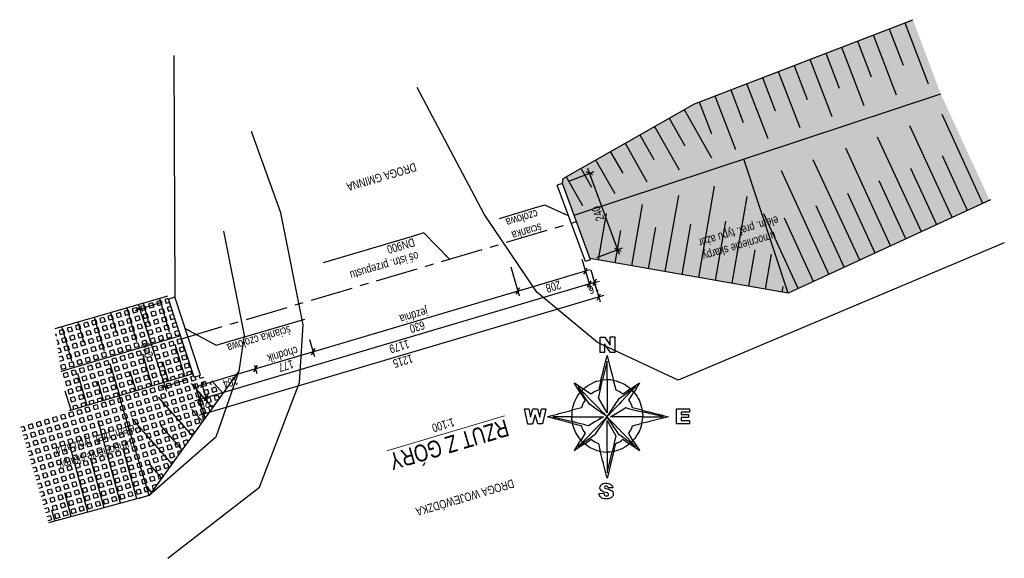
# Model space of a CAD drawing. Header units: metres. Extents: x 7437403 to 7437771, y 5556473 to 5556935.
# Tile 1 of 5: x 7437508 to 7437537, y 5556679 to 5556695. Entities that reach past the tile are written whole.
import ezdxf
from ezdxf.enums import TextEntityAlignment as Align

# ---------------------------------------------------------------- set-up
doc = ezdxf.new("R2010")
doc.units = ezdxf.units.M
doc.header["$MEASUREMENT"] = 0
doc.linetypes.add('CENTER', pattern=[2, 1.25, -0.25, 0.25, -0.25])
doc.layers.get('0').update_dxf_attribs({"color": 250})
for name, color, linetype in [('00RamTab-T', 2, 'Continuous'), ('00ZieSka-S', 7, 'Continuous'), ('_ PTC Kon_Bet_Kon', 3, 'Continuous'), ('D-wymiary', 1, 'Continuous'), ('rastert_north_t1', 7, 'Continuous')]:
    doc.layers.add(name, color=color, linetype=linetype)
doc.layers.add('_ PTC Kon_Bet', color=3, linetype='Continuous', lineweight=0)
doc.styles.add('CDMSTYLE', font='CDMSIMPL', dxfattribs={"width": 0.8, "bigfont": 'CDMBIGPL'})
doc.dimstyles.new('CDM-ME100CM', dxfattribs={"dimscale": 0.1, "dimtxt": 2.5, "dimasz": 1.5, "dimexe": 1.5, "dimexo": 2, "dimgap": 0.5, "dimtad": 1, "dimdec": 0, "dimlfac": 100, "dimrnd": 0.1, "dimzin": 9, "dimtxsty": 'CDMSTYLE', "dimblk": 'OBLIQUE', "dimcen": 2.5, "dimdle": 1.5, "dimclrd": 1, "dimclre": 1, "dimclrt": 2, "dimadec": 0, "dimazin": 2, "dimtfac": 1, "dimtdec": 0, "dimtix": 1, "dimtmove": 1, "dimatfit": 3, "dimfxl": 0, "dimtvp": 1, "dimtolj": 1, "dimtzin": 0, "dimlwd": 25, "dimlwe": 25, "dimarcsym": 0})
pattern_1 = [(196.5093889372, (14875037.43376, 11113375.27862), (0.0355215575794, -0.1198466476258), [0.125, -0.125]), (286.5093889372, (14875037.43376, 11113375.27862), (0.1198466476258, 0.0355215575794), [0.125, -0.125])]
pattern_2 = [(196.5094, (7437518.71688, 5556687.63931), (0.0355216, -0.11984665), [0.125, -0.125]), (286.5094, (7437518.71688, 5556687.63931), (0.11984665, 0.0355216), [0.125, -0.125])]

# ---------------------------------------------------------------- blocks, each defined once
blk = doc.blocks.new('_OBLIQUE')
at = {"color": 0, "linetype": 'ByBlock'}
blk.add_line((-0.5, -0.5), (0.5, 0.5), dxfattribs=at)
blk = doc.blocks.new('*D45')
at = {"layer": '_ PTC Kon_Bet_Kon', "color": 1, "linetype": 'Continuous', "lineweight": 25}
for p, q in [((7437525.417, 5556688.279), (7437524.479, 5556690.811)), ((7437523.919, 5556690.444), (7437524.672, 5556690.723)), ((7437524.753, 5556688.193), (7437525.506, 5556688.472))]:
    blk.add_line(p, q, dxfattribs=at)
at = {"layer": 'Defpoints', "color": 0, "linetype": 'Continuous', "lineweight": 25}
for p in [(7437524.531, 5556690.671), (7437523.732, 5556690.374), (7437524.565, 5556688.124)]:
    blk.add_point(p, dxfattribs=at)
at = {"layer": '_ PTC Kon_Bet_Kon', "color": 1, "linetype": 'Continuous', "lineweight": 25, "xscale": 0.15, "yscale": 0.15, "zscale": 0.15}
for p, rotation in [((7437524.531, 5556690.671), 110.3231369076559), ((7437525.365, 5556688.42), 290.323136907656)]:
    blk.add_blockref('_OBLIQUE', p, dxfattribs=dict(at, rotation=rotation))
at = {"layer": '_ PTC Kon_Bet_Kon', "color": 2, "linetype": 'Continuous', "lineweight": 25, "insert": (7437524.784, 5556689.485), "char_height": 0.25, "attachment_point": 5, "rotation": 110.3231, "style": 'CDMSTYLE'}
blk.add_mtext('\\A1;240', dxfattribs=at)
blk = doc.blocks.new('*D46')
at = {"layer": '_ PTC Kon_Bet_Kon', "color": 1, "linetype": 'Continuous', "lineweight": 25}
for p, q in [((7437524.416, 5556687.784), (7437524.57, 5556687.263)), ((7437524.569, 5556687.83), (7437524.723, 5556687.309)), ((7437524.527, 5556687.407), (7437524.384, 5556687.365)), ((7437524.681, 5556687.453), (7437524.527, 5556687.407)), ((7437524.681, 5556687.453), (7437524.825, 5556687.495))]:
    blk.add_line(p, q, dxfattribs=at)
at = {"layer": 'Defpoints', "color": 0, "linetype": 'Continuous', "lineweight": 25}
for p in [(7437524.359, 5556687.976), (7437524.512, 5556688.022), (7437524.527, 5556687.407)]:
    blk.add_point(p, dxfattribs=at)
at = {"layer": '_ PTC Kon_Bet_Kon', "color": 1, "linetype": 'Continuous', "lineweight": 25, "xscale": 0.15, "yscale": 0.15, "zscale": 0.15}
for p, rotation in [((7437524.527, 5556687.407), 16.50938883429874), ((7437524.681, 5556687.453), 196.5093888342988)]:
    blk.add_blockref('_OBLIQUE', p, dxfattribs=dict(at, rotation=rotation))
at = {"layer": '_ PTC Kon_Bet_Kon', "color": 2, "linetype": 'Continuous', "lineweight": 25, "insert": (7437524.654, 5556687.262), "char_height": 0.25, "attachment_point": 5, "rotation": 196.5094, "style": 'CDMSTYLE'}
blk.add_mtext('\\A1;16', dxfattribs=at)
blk = doc.blocks.new('*D47')
at = {"layer": '_ PTC Kon_Bet_Kon', "color": 1, "linetype": 'Continuous', "lineweight": 25}
for p, q in [((7437524.416, 5556687.784), (7437524.57, 5556687.263)), ((7437524.671, 5556687.45), (7437513.08, 5556684.014)), ((7437513.097, 5556684.485), (7437513.266, 5556683.913))]:
    blk.add_line(p, q, dxfattribs=at)
at = {"layer": 'Defpoints', "color": 0, "linetype": 'Continuous', "lineweight": 25}
for p in [(7437524.359, 5556687.976), (7437513.04, 5556684.677), (7437513.224, 5556684.057)]:
    blk.add_point(p, dxfattribs=at)
at = {"layer": '_ PTC Kon_Bet_Kon', "color": 1, "linetype": 'Continuous', "lineweight": 25, "xscale": 0.15, "yscale": 0.15, "zscale": 0.15}
for p, rotation in [((7437524.527, 5556687.407), 16.50938893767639), ((7437513.224, 5556684.057), 196.5093889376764)]:
    blk.add_blockref('_OBLIQUE', p, dxfattribs=dict(at, rotation=rotation))
at = {"layer": '_ PTC Kon_Bet_Kon', "color": 2, "linetype": 'Continuous', "lineweight": 25, "insert": (7437518.925, 5556685.564), "char_height": 0.25, "attachment_point": 5, "rotation": 196.5094, "style": 'CDMSTYLE'}
blk.add_mtext('\\A1;1179', dxfattribs=at)
blk = doc.blocks.new('*D48')
at = {"layer": '_ PTC Kon_Bet_Kon', "color": 1, "linetype": 'Continuous', "lineweight": 25}
for p, q in [((7437512.889, 5556684.482), (7437513.074, 5556683.856)), ((7437513.097, 5556684.485), (7437513.266, 5556683.913)), ((7437513.032, 5556684), (7437512.888, 5556683.957)), ((7437513.224, 5556684.057), (7437513.032, 5556684)), ((7437513.224, 5556684.057), (7437513.367, 5556684.099))]:
    blk.add_line(p, q, dxfattribs=at)
at = {"layer": 'Defpoints', "color": 0, "linetype": 'Continuous', "lineweight": 25}
for p in [(7437512.832, 5556684.674), (7437513.04, 5556684.677), (7437513.032, 5556684)]:
    blk.add_point(p, dxfattribs=at)
at = {"layer": '_ PTC Kon_Bet_Kon', "color": 1, "linetype": 'Continuous', "lineweight": 25, "xscale": 0.15, "yscale": 0.15, "zscale": 0.15}
for p, rotation in [((7437513.224, 5556684.057), 196.5093889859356), ((7437513.032, 5556684), 16.50938898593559)]:
    blk.add_blockref('_OBLIQUE', p, dxfattribs=dict(at, rotation=rotation))
at = {"layer": '_ PTC Kon_Bet_Kon', "color": 2, "linetype": 'Continuous', "lineweight": 25, "insert": (7437513.177, 5556683.861), "char_height": 0.25, "attachment_point": 5, "rotation": 196.5094, "style": 'CDMSTYLE'}
blk.add_mtext('\\A1;20', dxfattribs=at)
blk = doc.blocks.new('*D49')
at = {"layer": '_ PTC Kon_Bet_Kon', "color": 1, "linetype": 'Continuous', "lineweight": 25}
for p, q in [((7437524.634, 5556687.612), (7437524.849, 5556686.884)), ((7437524.951, 5556687.071), (7437513.014, 5556683.533)), ((7437512.982, 5556684.17), (7437513.2, 5556683.431))]:
    blk.add_line(p, q, dxfattribs=at)
at = {"layer": 'Defpoints', "color": 0, "linetype": 'Continuous', "lineweight": 25}
for p in [(7437524.577, 5556687.803), (7437512.925, 5556684.361), (7437513.158, 5556683.575)]:
    blk.add_point(p, dxfattribs=at)
at = {"layer": '_ PTC Kon_Bet_Kon', "color": 1, "linetype": 'Continuous', "lineweight": 25, "xscale": 0.15, "yscale": 0.15, "zscale": 0.15}
for p, rotation in [((7437524.807, 5556687.028), 16.50938893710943), ((7437513.158, 5556683.575), 196.5093889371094)]:
    blk.add_blockref('_OBLIQUE', p, dxfattribs=dict(at, rotation=rotation))
at = {"layer": '_ PTC Kon_Bet_Kon', "color": 2, "linetype": 'Continuous', "lineweight": 25, "insert": (7437519.032, 5556685.134), "char_height": 0.25, "attachment_point": 5, "rotation": 196.5094, "style": 'CDMSTYLE'}
blk.add_mtext('\\A1;1215', dxfattribs=at)
blk = doc.blocks.new('*D50')
at = {"layer": '_ PTC Kon_Bet_Kon', "color": 1, "linetype": 'Continuous', "lineweight": 25}
for p, q in [((7437514.655, 5556685.013), (7437514.728, 5556684.766)), ((7437512.965, 5556684.4), (7437514.829, 5556684.953)), ((7437513.097, 5556684.485), (7437513.152, 5556684.299))]:
    blk.add_line(p, q, dxfattribs=at)
at = {"layer": 'Defpoints', "color": 0, "linetype": 'Continuous', "lineweight": 25}
for p in [(7437514.598, 5556685.205), (7437514.685, 5556684.91), (7437513.04, 5556684.677)]:
    blk.add_point(p, dxfattribs=at)
at = {"layer": '_ PTC Kon_Bet_Kon', "color": 1, "linetype": 'Continuous', "lineweight": 25, "xscale": 0.15, "yscale": 0.15, "zscale": 0.15}
for p, rotation in [((7437514.685, 5556684.91), 16.50938894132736), ((7437513.109, 5556684.443), 196.5093889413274)]:
    blk.add_blockref('_OBLIQUE', p, dxfattribs=dict(at, rotation=rotation))
at = {"layer": '_ PTC Kon_Bet_Kon', "color": 2, "linetype": 'Continuous', "lineweight": 25, "insert": (7437513.947, 5556684.509), "char_height": 0.25, "attachment_point": 5, "rotation": 196.5094, "style": 'CDMSTYLE'}
blk.add_mtext('\\A1;164', dxfattribs=at)
blk = doc.blocks.new('*D51')
at = {"layer": '_ PTC Kon_Bet_Kon', "color": 1, "linetype": 'Continuous', "lineweight": 25}
for p, q in [((7437516.279, 5556685.769), (7437516.427, 5556685.27)), ((7437514.541, 5556684.867), (7437516.528, 5556685.456)), ((7437514.655, 5556685.013), (7437514.728, 5556684.766))]:
    blk.add_line(p, q, dxfattribs=at)
at = {"layer": 'Defpoints', "color": 0, "linetype": 'Continuous', "lineweight": 25}
for p in [(7437516.222, 5556685.961), (7437516.384, 5556685.414), (7437514.598, 5556685.205)]:
    blk.add_point(p, dxfattribs=at)
at = {"layer": '_ PTC Kon_Bet_Kon', "color": 1, "linetype": 'Continuous', "lineweight": 25, "xscale": 0.15, "yscale": 0.15, "zscale": 0.15}
for p, rotation in [((7437516.384, 5556685.414), 16.50938893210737), ((7437514.685, 5556684.91), 196.5093889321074)]:
    blk.add_blockref('_OBLIQUE', p, dxfattribs=dict(at, rotation=rotation))
at = {"layer": '_ PTC Kon_Bet_Kon', "color": 2, "linetype": 'Continuous', "lineweight": 25, "char_height": 0.25, "attachment_point": 5, "rotation": 196.5094, "style": 'CDMSTYLE'}
for s, insert in [('chodnik', (7437515.485, 5556685.33)), ('177', (7437515.584, 5556684.994))]:
    blk.add_mtext(s, dxfattribs=dict(at, insert=insert))
blk = doc.blocks.new('*D52')
at = {"layer": '_ PTC Kon_Bet_Kon', "color": 1, "linetype": 'Continuous', "lineweight": 25}
for p, q in [((7437522.211, 5556687.914), (7437522.464, 5556687.059)), ((7437516.24, 5556685.371), (7437522.566, 5556687.246)), ((7437516.279, 5556685.769), (7437516.427, 5556685.27))]:
    blk.add_line(p, q, dxfattribs=at)
at = {"layer": 'Defpoints', "color": 0, "linetype": 'Continuous', "lineweight": 25}
for p in [(7437522.154, 5556688.105), (7437522.422, 5556687.203), (7437516.222, 5556685.961)]:
    blk.add_point(p, dxfattribs=at)
at = {"layer": '_ PTC Kon_Bet_Kon', "color": 1, "linetype": 'Continuous', "lineweight": 25, "xscale": 0.15, "yscale": 0.15, "zscale": 0.15}
for p, rotation in [((7437522.422, 5556687.203), 16.50938894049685), ((7437516.384, 5556685.414), 196.5093889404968)]:
    blk.add_blockref('_OBLIQUE', p, dxfattribs=dict(at, rotation=rotation))
at = {"layer": '_ PTC Kon_Bet_Kon', "color": 2, "linetype": 'Continuous', "lineweight": 25, "char_height": 0.25, "attachment_point": 5, "rotation": 196.5094, "style": 'CDMSTYLE'}
for s, insert in [('jezdnia', (7437519.341, 5556686.516)), ('630', (7437519.453, 5556686.141))]:
    blk.add_mtext(s, dxfattribs=dict(at, insert=insert))
blk = doc.blocks.new('*D53')
at = {"layer": '_ PTC Kon_Bet_Kon', "color": 1, "linetype": 'Continuous', "lineweight": 25}
for p, q in [((7437522.211, 5556687.914), (7437522.464, 5556687.059)), ((7437524.311, 5556688.139), (7437524.456, 5556687.65)), ((7437522.278, 5556687.161), (7437524.557, 5556687.836))]:
    blk.add_line(p, q, dxfattribs=at)
at = {"layer": 'Defpoints', "color": 0, "linetype": 'Continuous', "lineweight": 25}
for p in [(7437524.254, 5556688.331), (7437522.154, 5556688.105), (7437524.413, 5556687.793)]:
    blk.add_point(p, dxfattribs=at)
at = {"layer": '_ PTC Kon_Bet_Kon', "color": 1, "linetype": 'Continuous', "lineweight": 25, "xscale": 0.15, "yscale": 0.15, "zscale": 0.15}
for p, rotation in [((7437524.413, 5556687.793), 16.50938893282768), ((7437522.422, 5556687.203), 196.5093889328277)]:
    blk.add_blockref('_OBLIQUE', p, dxfattribs=dict(at, rotation=rotation))
at = {"layer": '_ PTC Kon_Bet_Kon', "color": 2, "linetype": 'Continuous', "lineweight": 25, "insert": (7437523.467, 5556687.331), "char_height": 0.25, "attachment_point": 5, "rotation": 196.5094, "style": 'CDMSTYLE'}
blk.add_mtext('\\A1;208', dxfattribs=at)
blk = doc.blocks.new('*D54')
at = {"layer": '_ PTC Kon_Bet_Kon', "color": 1, "linetype": 'Continuous', "lineweight": 25}
for p, q in [((7437511.936, 5556686.875), (7437511.136, 5556686.613)), ((7437512.072, 5556684.236), (7437511.232, 5556686.802)), ((7437512.683, 5556684.594), (7437511.883, 5556684.332))]:
    blk.add_line(p, q, dxfattribs=at)
at = {"layer": 'Defpoints', "color": 0, "linetype": 'Continuous', "lineweight": 25}
for p in [(7437512.126, 5556686.937), (7437511.279, 5556686.659), (7437512.873, 5556684.656)]:
    blk.add_point(p, dxfattribs=at)
at = {"layer": '_ PTC Kon_Bet_Kon', "color": 1, "linetype": 'Continuous', "lineweight": 25, "xscale": 0.15, "yscale": 0.15, "zscale": 0.15}
for p, rotation in [((7437511.279, 5556686.659), 108.134185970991), ((7437512.026, 5556684.379), 288.134185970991)]:
    blk.add_blockref('_OBLIQUE', p, dxfattribs=dict(at, rotation=rotation))
at = {"layer": '_ PTC Kon_Bet_Kon', "color": 2, "linetype": 'Continuous', "lineweight": 25, "insert": (7437511.486, 5556685.465), "char_height": 0.25, "attachment_point": 5, "rotation": 108.1342, "style": 'CDMSTYLE'}
blk.add_mtext('\\A1;240', dxfattribs=at)
blk = doc.blocks.new('polnoc1')
at = {"layer": 'rastert_north_t1', "color": 1}
for points in [[(-1.04, 6.31), (-0.37, 6.31), (0.43, 5.13), (0.43, 6.32), (1.11, 6.32), (1.11, 4.04), (0.49, 4.04), (-0.38, 5.3), (-0.38, 4.05), (-1.04, 4.05)], [(-0.67, -0.02), (-0.39, 0.03), (-0.01, 0.02), (-0.01, 2.76), (-0.67, -0.02), (-0.92, -0.07), (-0.61, 1.17), (-0.6, 1.23), (-0.15, 3.04), (-0.02, 3.56), (0, 3.61), (0.21, 2.77), (0.36, 2.16), (0.77, 0.52), (0.91, -0.08), (0.47, -0.01), (0, 0.01), (-0.01, -4.85), (-0.01, -4.85), (-1.27, -2.65), (-1.2, -2.31), (-1.03, -1.61), (-0.99, -1.41), (-0.87, -0.89), (-0.82, -0.69)], [(-0.1, -5.35), (-0.13, -5.34), (-0.36, -5.18), (-0.77, -4.89), (-0.91, -4.79), (-1.32, -4.5), (-1.87, -4.11), (-2.28, -3.83), (-2.6, -3.6), (-3.87, -1.7), (-4, -1.86), (-4.8, -0.52), (-4.84, -0.44), (-3.53, -1.34), (-3.77, -1.6), (-3.42, -1.97), (-2.47, -2.93), (-2.46, -2.94), (-1.53, -3.89), (-1.52, -3.9), (-0.58, -4.85), (-0.57, -4.86), (-0.1, -5.34)], [(-4.25, -1.1), (-4.27, -1.1), (-4.26, -1.09)], [(-4.25, -1.1), (-4.25, -1.13), (-3.88, -1.69), (-3.78, -1.6), (-4.2, -1.15), (-4.25, -1.1), (-4.26, -1.09), (-4.27, -1.1)], [(-2.41, -2.11), (-2.48, -2.07), (-2.87, -1.8), (-3.15, -1.61), (-3.52, -1.35), (-3.23, -1.11), (-2.89, -0.87), (-2.56, -0.67), (-2.26, -0.52), (-1.9, -0.36), (-1.51, -0.22), (-1.24, -0.15), (-0.92, -0.08), (-1.08, -0.74), (-1.24, -1.41), (-1.27, -1.54), (-1.56, -1.63), (-1.9, -1.77), (-2.12, -1.9), (-2.38, -2.08), (-2.4, -2.1)], [(0.05, -5.33), (0.06, -5.3), (0.24, -5.04), (0.58, -4.53), (0.62, -4.49), (0.99, -3.93), (1.02, -3.89), (1.39, -3.33), (1.43, -3.29), (1.77, -2.77), (2.11, -2.52), (2.4, -2.31), (2.91, -1.94), (3.2, -1.73), (3.58, -1.44), (3.67, -1.54), (2.04, -3.26), (1.74, -3.57), (0.55, -4.82), (0.17, -5.22)], [(2.32, -2.11), (2.26, -2.08), (1.95, -1.86), (1.77, -1.74), (1.54, -1.63), (1.3, -1.54), (0.92, -0.08), (1.31, -0.17), (1.65, -0.27), (1.97, -0.38), (2.32, -0.54), (2.64, -0.71), (2.94, -0.91), (3.19, -1.1), (3.45, -1.32), (3.36, -1.38), (2.9, -1.7), (2.32, -2.1)], [(4.15, -1.06), (4.16, -1.06), (4.16, -1.04), (4.18, -1.04), (4.18, -1.03), (4.2, -1.02), (4.18, -1.01), (4.18, -1.03), (4.16, -1.03), (4.16, -1.04), (4.15, -1.04), (4.15, -1.06), (4.12, -1.07), (3.58, -1.44), (3.45, -1.32), (4.69, -0.49), (4.78, -0.44), (4.48, -0.92), (4.37, -1.11), (3.96, -1.77), (3.93, -1.82), (4.15, -2.11), (4.36, -2.4), (4.54, -2.68), (4.69, -2.97), (4.86, -3.37), (4.98, -3.72), (5.08, -4.08), (5.17, -4.49), (3.74, -4.11), (3.64, -3.78), (3.53, -3.53), (3.38, -3.26), (3.2, -3), (3.36, -2.74), (3.69, -2.21), (3.92, -1.83), (3.86, -1.75), (3.68, -1.54), (4.14, -1.07)], [(4.15, -1.06), (4.15, -1.04), (4.16, -1.04), (4.16, -1.06)], [(4.16, -1.04), (4.16, -1.03), (4.18, -1.03), (4.18, -1.04)], [(4.18, -1.03), (4.18, -1.01), (4.2, -1.02)], [(-5.14, -4.45), (-5.12, -4.31), (-5.07, -4.04), (-4.99, -3.71), (-4.88, -3.38), (-4.74, -3.05), (-4.6, -2.74), (-4.4, -2.4), (-4.2, -2.11), (-4, -1.86), (-3.98, -1.89), (-3.27, -3), (-3.48, -3.36), (-3.59, -3.55), (-3.71, -3.81), (-3.81, -4.11), (-4.61, -4.32), (-5.09, -4.44)], [(-9.54, -6.51), (-10.24, -6.51), (-10.62, -5.15), (-11, -6.52), (-11.7, -6.52), (-12.19, -4.27), (-11.56, -4.27), (-11.32, -5.49), (-10.98, -4.27), (-10.29, -4.27), (-9.93, -5.48), (-9.71, -4.27), (-9.05, -4.27)], [(5.23, -5.44), (0.48, -5.43), (1.95, -4.55), (2.44, -4.25), (2.7, -4.1), (3.27, -4.25), (4.46, -4.55), (4.51, -4.56), (5.2, -4.73), (5.2, -4.75), (5.21, -4.75), (5.22, -4.83)], [(12.12, -4.78), (10.89, -4.78), (10.89, -5.12), (11.97, -5.12), (11.97, -5.56), (10.89, -5.56), (10.89, -6.01), (12.11, -6.01), (12.11, -6.51), (10.21, -6.51), (10.21, -4.28), (12.12, -4.28)], [(-5.14, -4.45), (-5.15, -4.49), (-5.19, -4.68), (-5.21, -4.86), (-5.22, -5.43), (-8.02, -5.45), (-7.05, -5.69), (-6.99, -5.7), (-5.14, -6.16), (-5.19, -5.84), (-5.2, -5.43), (-0.53, -5.45), (-1.29, -5.9), (-1.81, -6.21), (-2.76, -6.77), (-3.18, -6.66), (-3.24, -6.65), (-4.31, -6.38), (-4.94, -6.21), (-5.14, -6.17), (-5.11, -6.45), (-5.65, -6.3), (-7.58, -5.78), (-7.74, -5.73), (-8.8, -5.44), (-8.78, -5.43), (-8.36, -5.31), (-7.96, -5.21), (-7.74, -5.15), (-7.35, -5.04), (-7.13, -4.98), (-6.73, -4.88), (-6.51, -4.82), (-6.12, -4.71), (-5.9, -4.65), (-5.5, -4.55), (-5.28, -4.49)], [(-4.84, -10.43), (-4.83, -10.41), (-3.87, -8.87), (-3.84, -8.91), (-3.72, -9.08), (-3.62, -9.18), (-3.29, -8.84), (-2.88, -8.42), (-2.87, -8.4), (-2.47, -8), (-2.46, -7.98), (-2.07, -7.58), (-2.06, -7.56), (-1.65, -7.14), (-1.64, -7.13), (-1.24, -6.72), (-1.23, -6.71), (-0.84, -6.3), (-0.83, -6.29), (-0.42, -5.87), (-0.26, -5.7), (-0.1, -5.54), (-0.11, -5.57), (-0.53, -6.18), (-0.69, -6.42), (-1.05, -6.95), (-1.21, -7.19), (-1.41, -7.47), (-1.77, -7.99), (-1.85, -8.11), (-2.19, -8.36), (-2.58, -8.64), (-2.81, -8.81), (-3.19, -9.09), (-3.49, -9.31), (-3.37, -9.42), (-3.31, -9.42), (-2.38, -8.77), (-2.09, -8.99), (-1.83, -9.15), (-1.55, -9.28), (-1.3, -9.37), (-1.02, -10.54), (-1.14, -10.52), (-1.42, -10.45), (-1.67, -10.38), (-2.04, -10.24), (-2.51, -10.01), (-2.83, -9.81), (-3.07, -9.64), (-3.33, -9.44), (-4.8, -10.41)], [(-0.08, -5.36), (-0.1, -5.36), (-0.1, -5.35), (-0.08, -5.35)], [(-0.1, -5.54), (-0.1, -5.53), (-0.08, -5.53), (-0.08, -5.54)], [(-0.07, -5.38), (-0.08, -5.38), (-0.08, -5.36), (-0.07, -5.36)], [(-0.08, -5.53), (-0.08, -5.51), (-0.06, -5.52)], [(-0.07, -5.38), (-0.05, -5.38), (-0.06, -5.4)], [(0.02, -5.5), (0, -5.49), (0.02, -5.48)], [(0.04, -5.35), (0.03, -5.37), (0.02, -5.35)], [(0.04, -5.51), (0.02, -5.51), (0.02, -5.5), (0.04, -5.5)], [(0.04, -5.35), (0.04, -5.33), (0.05, -5.33), (0.05, -5.35)], [(0.04, -5.51), (0.07, -5.54), (0.1, -5.58), (0.5, -5.99), (0.51, -6), (0.92, -6.42), (0.93, -6.44), (1.32, -6.84), (1.33, -6.86), (1.73, -7.26), (1.74, -7.28), (2.15, -7.7), (2.16, -7.71), (2.55, -8.12), (2.56, -8.13), (2.96, -8.54), (2.97, -8.55), (3.37, -8.97), (3.57, -9.18), (3.46, -9.31), (4.2, -9.84), (4.18, -9.81), (3.57, -9.18), (3.72, -9.03), (3.8, -8.93), (3.95, -9.15), (4.11, -9.41), (4.25, -9.62), (4.41, -9.87), (4.71, -10.34), (4.76, -10.41), (4.76, -10.43), (4.72, -10.41), (3.3, -9.44), (3.33, -9.42), (3.45, -9.31), (2.94, -8.94), (2.84, -8.87), (2.35, -8.52), (2.25, -8.45), (1.87, -8.18), (1.77, -8.1), (1.31, -7.41), (1.27, -7.37), (0.84, -6.72), (0.81, -6.68), (0.38, -6.03), (0.34, -5.99), (0.05, -5.55)], [(5.11, -6.41), (5.11, -6.36), (5.16, -6.13), (5.18, -5.96), (5.23, -5.44), (8.28, -5.43), (7.7, -5.3), (7.08, -5.16), (6.95, -5.13), (6.34, -5), (6.21, -4.97), (5.61, -4.83), (5.29, -4.76), (5.21, -4.75), (5.21, -4.73), (5.2, -4.73), (5.19, -4.59), (5.17, -4.49), (5.48, -4.56), (6.15, -4.73), (6.21, -4.74), (6.82, -4.89), (6.89, -4.91), (7.5, -5.06), (7.56, -5.07), (8.17, -5.22), (8.24, -5.24), (8.85, -5.39), (9.03, -5.43), (6.22, -6.14), (5.9, -6.22), (5.15, -6.41)], [(5.21, -4.75), (5.2, -4.75), (5.2, -4.73), (5.21, -4.73)], [(-3.86, -8.86), (-3.94, -8.78), (-4.14, -8.54), (-4.35, -8.26), (-4.56, -7.93), (-4.73, -7.59), (-4.84, -7.34), (-4.94, -7.08), (-5.04, -6.76), (-5.11, -6.45), (-4.86, -6.51), (-4.31, -6.65), (-3.81, -6.77), (-3.72, -7.09), (-3.61, -7.36), (-3.46, -7.62), (-3.27, -7.88), (-3.86, -8.84)], [(0.72, -10.62), (0.39, -10.65), (-0.01, -10.64), (0, -6.01), (1.26, -8.26), (1.13, -8.87), (1.08, -9.06), (0.92, -9.78), (0.87, -9.98)], [(5.09, -6.43), (5.08, -6.49), (5, -6.82), (4.9, -7.12), (4.74, -7.51), (4.61, -7.77), (4.44, -8.08), (4.23, -8.39), (4.01, -8.69), (3.8, -8.93), (3.26, -8.03), (3.17, -7.88), (3.46, -7.41), (3.64, -7.07), (3.74, -6.77), (5.02, -6.44)], [(5.09, -6.43), (5.09, -6.41), (5.11, -6.41), (5.11, -6.43)], [(-4.24, -9.83), (-4.26, -9.84), (-4.24, -9.85), (-4.24, -9.83), (-4.22, -9.83), (-4.22, -9.82), (-4.21, -9.82), (-4.21, -9.8), (-4.17, -9.79), (-3.74, -9.48), (-3.5, -9.31), (-3.62, -9.18), (-3.84, -9.41), (-4.21, -9.8), (-4.22, -9.8), (-4.22, -9.82), (-4.24, -9.82)], [(-4.24, -9.83), (-4.24, -9.85), (-4.26, -9.84)], [(-4.24, -9.83), (-4.24, -9.82), (-4.22, -9.82), (-4.22, -9.83)], [(-4.22, -9.82), (-4.22, -9.8), (-4.21, -9.8), (-4.21, -9.82)], [(3.3, -9.44), (3.03, -9.65), (2.77, -9.82), (2.58, -9.94), (2.25, -10.13), (1.92, -10.27), (1.65, -10.37), (1.3, -10.47), (0.98, -10.55), (1.26, -9.38), (1.54, -9.26), (1.84, -9.12), (2.09, -8.96), (2.31, -8.77), (2.38, -8.82), (2.85, -9.14)], [(-4.84, -10.43), (-4.84, -10.45), (-4.86, -10.44)], [(-0.01, -10.64), (0, -13.7), (0.03, -13.56), (0.06, -13.44), (0.72, -10.62), (0.92, -10.58), (0.98, -10.56), (0.51, -12.44), (0.5, -12.5), (0.03, -14.37), (0, -14.51), (-0.05, -14.32), (-0.09, -14.18), (-0.24, -13.59), (-0.4, -12.95), (-0.55, -12.36), (-0.57, -12.3), (-0.72, -11.72), (-0.73, -11.66), (-0.88, -11.07), (-1.02, -10.55), (-0.5, -10.62), (-0.12, -10.64)], [(4.76, -10.43), (4.78, -10.44), (4.77, -10.45)], [(-0.13, -17.55), (-0.4, -17.53), (-0.63, -17.49), (-0.79, -17.43), (-0.95, -17.32), (-1.05, -17.21), (-1.12, -17.07), (-1.16, -16.9), (-1.17, -16.78), (-0.48, -16.72), (-0.45, -16.9), (-0.39, -17), (-0.28, -17.08), (-0.12, -17.11), (0.06, -17.08), (0.13, -17.04), (0.18, -16.96), (0.19, -16.84), (0.16, -16.77), (0.04, -16.68), (-0.16, -16.62), (-0.46, -16.54), (-0.6, -16.49), (-0.75, -16.42), (-0.9, -16.32), (-0.99, -16.19), (-1.02, -16.12), (-1.07, -15.96), (-1.05, -15.77), (-1.01, -15.64), (-0.92, -15.51), (-0.83, -15.41), (-0.7, -15.33), (-0.53, -15.27), (-0.33, -15.24), (-0.07, -15.23), (0.18, -15.26), (0.4, -15.33), (0.55, -15.42), (0.64, -15.51), (0.74, -15.65), (0.82, -15.84), (0.82, -15.91), (0.14, -15.93), (0.1, -15.81), (0.02, -15.71), (-0.13, -15.64), (-0.27, -15.66), (-0.35, -15.73), (-0.38, -15.87), (-0.36, -15.95), (-0.18, -16.02), (0.23, -16.14), (0.41, -16.2), (0.59, -16.29), (0.71, -16.37), (0.82, -16.5), (0.89, -16.69), (0.89, -16.83), (0.87, -17.02), (0.81, -17.15), (0.74, -17.27), (0.6, -17.39), (0.46, -17.46), (0.3, -17.51), (0.13, -17.53)]]:
    blk.add_lwpolyline(points, close=True, dxfattribs=at)

msp = doc.modelspace()

# ---------------------------------------------------------------- hatches: boundary and pattern name
at = {"layer": '_ PTC Kon_Bet_Kon', "linetype": 'Continuous', "lineweight": 25}
h = msp.add_hatch(dxfattribs=at)
h.set_pattern_fill('SQUARE', color=251, style=0)
h.set_pattern_definition(pattern_2)
h.paths.add_polyline_path([(7437534.889, 5556693.018), (7437524.08, 5556689.433), (7437523.73, 5556690.365), (7437523.757, 5556690.523), (7437527.65, 5556692.73), (7437534.068, 5556695.201)])
h.paths.add_polyline_path([(7437524.719, 5556689.12), (7437524.497, 5556689.719), (7437524.849, 5556689.849), (7437525.071, 5556689.25)], flags=9)
h = msp.add_hatch(dxfattribs=at)
h.set_pattern_fill('SQUARE', color=251, style=0)
h.set_pattern_definition(pattern_1)
h.paths.add_polyline_path([(7437534.889, 5556693.018), (7437536.335, 5556689.874), (7437530.39, 5556687.14), (7437524.552, 5556688.159), (7437524.08, 5556689.433)])
h.paths.add_polyline_path([(7437524.719, 5556689.12), (7437524.497, 5556689.719), (7437524.849, 5556689.849), (7437525.071, 5556689.25)], flags=24)
h.paths.add_polyline_path([(7437531.138, 5556688.968), (7437527.877, 5556688.002), (7437527.628, 5556688.841), (7437530.889, 5556689.807)], flags=24)
h = msp.add_hatch(dxfattribs=at)
h.set_pattern_fill('SQUARE', color=251, style=0)
h.set_pattern_definition(pattern_2)
h.paths.add_polyline_path([(7437512.47, 5556685.88), (7437512.086, 5556687.052), (7437508.769, 5556686.085), (7437508.944, 5556684.826)])
h.paths.add_polyline_path([(7437511.407, 5556685.102), (7437511.208, 5556685.71), (7437511.565, 5556685.827), (7437511.764, 5556685.219)], flags=25)
h = msp.add_hatch(dxfattribs=at)
h.set_pattern_fill('SQUARE', color=251, style=0)
h.set_pattern_definition(pattern_2)
h.paths.add_polyline_path([(7437512.838, 5556684.763), (7437509.245, 5556683.687), (7437508.943, 5556684.827), (7437512.47, 5556685.88)])
h.paths.add_polyline_path([(7437511.407, 5556685.102), (7437511.208, 5556685.71), (7437511.565, 5556685.827), (7437511.764, 5556685.219)], flags=24)
h = msp.add_hatch(dxfattribs=at)
h.set_pattern_fill('SQUARE', color=251, style=0)
h.set_pattern_definition(pattern_1)
h.paths.add_polyline_path([(7437512.838, 5556684.763), (7437512.873, 5556684.656), (7437513.063, 5556684.718), (7437513.719, 5556684.185), (7437511.55, 5556681.17), (7437508.581, 5556680.369), (7437507.731, 5556683.27), (7437509.293, 5556683.691), (7437512.838, 5556684.763)])
h.paths.add_polyline_path([(7437513.446, 5556683.745), (7437513.016, 5556683.617), (7437512.909, 5556683.977), (7437513.339, 5556684.104)], flags=25)
h.paths.add_polyline_path([(7437512.156, 5556682.814), (7437508.895, 5556681.847), (7437508.646, 5556682.686), (7437511.907, 5556683.653)], flags=24)

# ---------------------------------------------------------------- linework, layer by layer
at = {"layer": '00ZieSka-S', "color": 1, "linetype": 'Continuous', "lineweight": 25}
msp.add_line((7437533.365, 5556694.93), (7437533.778, 5556693.858), dxfattribs=at)
at = {"layer": '00ZieSka-S', "color": 63, "lineweight": 25}
for p, q in [((7437533.831, 5556695.11), (7437534.524, 5556693.312)), ((7437532.431, 5556694.571), (7437532.834, 5556693.52)), ((7437532.898, 5556694.751), (7437533.574, 5556692.988)), ((7437531.965, 5556694.392), (7437532.626, 5556692.666)), ((7437531.031, 5556694.033), (7437531.682, 5556692.344)), ((7437531.498, 5556694.212), (7437531.892, 5556693.183)), ((7437530.565, 5556693.853), (7437530.952, 5556692.847)), ((7437529.631, 5556693.494), (7437530.011, 5556692.51)), ((7437530.098, 5556693.674), (7437530.734, 5556692.021)), ((7437528.698, 5556693.135), (7437529.069, 5556692.173)), ((7437529.165, 5556693.315), (7437529.787, 5556691.699)), ((7437528.231, 5556692.956), (7437528.84, 5556691.376)), ((7437527.321, 5556692.549), (7437528.13, 5556691.123)), ((7437527.765, 5556692.776), (7437528.127, 5556691.836)), ((7437526.886, 5556692.302), (7437527.349, 5556691.486)), ((7437536.135, 5556689.782), (7437534.928, 5556692.41)), ((7437526.451, 5556692.055), (7437527.179, 5556690.773)), ((7437535.226, 5556689.364), (7437533.981, 5556692.076)), ((7437526.017, 5556691.807), (7437526.43, 5556691.079)), ((7437534.318, 5556688.946), (7437533.029, 5556691.741)), ((7437525.582, 5556691.56), (7437526.228, 5556690.422)), ((7437533.409, 5556688.529), (7437532.087, 5556691.409)), ((7437525.147, 5556691.313), (7437525.512, 5556690.671)), ((7437532.501, 5556688.111), (7437531.132, 5556691.072)), ((7437535.68, 5556689.573), (7437534.942, 5556691.182)), ((7437524.278, 5556690.819), (7437524.594, 5556690.264)), ((7437524.713, 5556691.066), (7437525.278, 5556690.072)), ((7437534.772, 5556689.155), (7437534.006, 5556690.813)), ((7437523.843, 5556690.572), (7437524.328, 5556689.722)), ((7437531.592, 5556687.693), (7437530.193, 5556690.741)), ((7437527.753, 5556687.6), (7437528.22, 5556690.288)), ((7437533.863, 5556688.738), (7437533.079, 5556690.447)), ((7437526.768, 5556687.772), (7437527.163, 5556690.022)), ((7437528.738, 5556687.428), (7437529.183, 5556689.984)), ((7437532.955, 5556688.32), (7437532.147, 5556690.08)), ((7437525.783, 5556687.944), (7437526.097, 5556689.753)), ((7437532.046, 5556687.902), (7437531.212, 5556689.712)), ((7437524.798, 5556688.116), (7437525.036, 5556689.486)), ((7437530.684, 5556687.275), (7437529.672, 5556689.479)), ((7437531.138, 5556687.484), (7437530.283, 5556689.345)), ((7437526.275, 5556687.858), (7437526.49, 5556689.081)), ((7437527.261, 5556687.686), (7437527.519, 5556689.173)), ((7437528.246, 5556687.514), (7437528.55, 5556689.265)), ((7437525.29, 5556688.03), (7437525.457, 5556688.988)), ((7437529.231, 5556687.342), (7437529.42, 5556688.418)), ((7437529.723, 5556687.256), (7437529.904, 5556688.284)), ((7437530.216, 5556687.17), (7437530.244, 5556687.333)), ((7437511.369, 5556686.839), (7437511.541, 5556686.247)), ((7437511.849, 5556686.979), (7437512.135, 5556685.998)), ((7437510.409, 5556686.559), (7437510.582, 5556685.964)), ((7437510.889, 5556686.699), (7437511.178, 5556685.714)), ((7437508.969, 5556686.14), (7437509.259, 5556685.143)), ((7437509.449, 5556686.28), (7437509.623, 5556685.681)), ((7437509.929, 5556686.42), (7437510.218, 5556685.428)), ((7437512.598, 5556684.691), (7437512.318, 5556685.626)), ((7437511.64, 5556684.404), (7437511.359, 5556685.339)), ((7437510.683, 5556684.117), (7437510.402, 5556685.054)), ((7437512.119, 5556684.548), (7437511.951, 5556685.111)), ((7437509.725, 5556683.83), (7437509.444, 5556684.767)), ((7437511.161, 5556684.261), (7437510.993, 5556684.824)), ((7437510.204, 5556683.974), (7437510.034, 5556684.538)), ((7437513.419, 5556683.768), (7437512.794, 5556684.478)), ((7437513.719, 5556684.185), (7437513.398, 5556684.549)), ((7437509.246, 5556683.687), (7437509.076, 5556684.251)), ((7437512.82, 5556682.936), (7437511.822, 5556684.07)), ((7437513.12, 5556683.352), (7437512.799, 5556683.717)), ((7437510.701, 5556680.941), (7437510.041, 5556683.384)), ((7437512.222, 5556682.104), (7437511.051, 5556683.44)), ((7437512.521, 5556682.52), (7437511.898, 5556683.23)), ((7437509.736, 5556680.68), (7437509.196, 5556682.693)), ((7437511.184, 5556681.071), (7437510.784, 5556682.549)), ((7437510.218, 5556680.81), (7437509.822, 5556682.276)), ((7437511.922, 5556681.687), (7437511.569, 5556682.09)), ((7437509.253, 5556680.55), (7437509.063, 5556681.252)), ((7437511.622, 5556681.27), (7437511.496, 5556681.414)), ((7437508.77, 5556680.42), (7437508.682, 5556680.747))]:
    msp.add_line(p, q, dxfattribs=at)
at = {"layer": '_ PTC Kon_Bet', "color": 115, "lineweight": 25}
for p, q in [((7437530.39, 5556687.14), (7437529.08, 5556691.091)), ((7437511.55, 5556681.17), (7437510.668, 5556684.113))]:
    msp.add_line(p, q, dxfattribs=at)
for points in [[(7437523.732, 5556690.374), (7437523.757, 5556690.523), (7437527.628, 5556692.724), (7437534.068, 5556695.201)], [(7437524.08, 5556689.433), (7437534.889, 5556693.018)], [(7437536.362, 5556689.887), (7437530.39, 5556687.14), (7437524.552, 5556688.159)], [(7437512.088, 5556687.053), (7437511.962, 5556687.012), (7437508.769, 5556686.082)], [(7437512.472, 5556685.881), (7437508.953, 5556684.83), (7437508.944, 5556684.826)], [(7437512.838, 5556684.763), (7437509.19, 5556683.67)], [(7437514.19, 5556684.84), (7437511.55, 5556681.17)]]:
    msp.add_lwpolyline(points, dxfattribs=at)
at = {"layer": '_ PTC Kon_Bet_Kon', "color": 3, "linetype": 'Continuous', "lineweight": 25}
for p, q in [((7437523.732, 5556690.374), (7437523.582, 5556690.319)), ((7437524.415, 5556688.068), (7437523.582, 5556690.319)), ((7437524.565, 5556688.124), (7437523.732, 5556690.374)), ((7437524.565, 5556688.124), (7437524.415, 5556688.068)), ((7437512.117, 5556686.965), (7437512.307, 5556687.028)), ((7437513.063, 5556684.718), (7437512.307, 5556687.028)), ((7437512.873, 5556684.656), (7437512.117, 5556686.965)), ((7437512.873, 5556684.656), (7437513.063, 5556684.718))]:
    msp.add_line(p, q, dxfattribs=at)
at = {"layer": '_ PTC Kon_Bet_Kon', "color": 2, "linetype": 'CENTER', "lineweight": 25}
msp.add_line((7437512.499, 5556685.796), (7437524.148, 5556689.249), dxfattribs=at)
at = {"layer": '_ PTC Kon_Bet_Kon', "color": 3, "linetype": 'Continuous', "lineweight": 25}
for points in [[(7437512.277, 5556694.143), (7437512.307, 5556687.028)], [(7437536.764, 5556688.624), (7437527.151, 5556684.569), (7437524.77, 5556685.68), (7437522.977, 5556687.169), (7437521.427, 5556689.469), (7437519.447, 5556693.205)], [(7437512.1, 5556679.32), (7437514.798, 5556681.414), (7437515.98, 5556684.5), (7437516.09, 5556686.202), (7437515.43, 5556689.51), (7437514.571, 5556691.908)], [(7437513.745, 5556688.967), (7437514.35, 5556685.9), (7437514.19, 5556684.84), (7437513.51, 5556682.89), (7437511.55, 5556681.17), (7437508.581, 5556680.369)]]:
    msp.add_lwpolyline(points, dxfattribs=at)

# ---------------------------------------------------------------- block references
at = {"layer": 'D-wymiary', "color": 1, "linetype": 'Continuous', "xscale": 0.2, "yscale": 0.2, "zscale": 0.2}
msp.add_blockref('polnoc1', (7437525.055, 5556684.582), dxfattribs=at)

# ---------------------------------------------------------------- texts
at = {"layer": '00RamTab-T', "color": 7, "linetype": 'Continuous', "lineweight": 0, "style": 'CDMSTYLE', "width": 0.8}
msp.add_text('%%URZUT Z GÓRY', height=0.5, rotation=196.5094, dxfattribs=at).set_placement((7437520.39, 5556682.67), align=Align.MIDDLE_CENTER)
at = {"layer": '00RamTab-T', "color": 3, "linetype": 'Continuous', "lineweight": 0, "style": 'CDMSTYLE', "width": 0.8}
msp.add_text('1:100', height=0.25, rotation=196.5094, dxfattribs=at).set_placement((7437520.22, 5556683.245), align=Align.MIDDLE_CENTER)
at = {"layer": '_ PTC Kon_Bet_Kon', "color": 2, "linetype": 'Continuous', "lineweight": 25, "char_height": 0.25, "rotation": 196.5094, "style": 'CDMSTYLE'}
for s, insert, attachment_point in [('DROGA GMINNA', (7437519.382, 5556690.987), 7), ('umocnienie skarpy \\Pelem. pref. typu ażur', (7437527.706, 5556688.799), 9), ('ścianka \\Pczołowa', (7437522.967, 5556689.608), 7), ('oś istn. przepustu\\PDN900', (7437519.336, 5556688.77), 7), ('ścianka czołowa', (7437513.82, 5556685.636), 9), ('umocnienie skarpy \\Pelem. pref. typu ażur', (7437508.724, 5556682.644), 9), ('DROGA WOJEWÓDZKA', (7437522.263, 5556681.659), 7)]:
    msp.add_mtext(s, dxfattribs=dict(at, insert=insert, attachment_point=attachment_point))

# ---------------------------------------------------------------- dimensions: what is measured, and where the dimension line sits
at = {"layer": '_ PTC Kon_Bet_Kon', "color": 3, "linetype": 'Continuous', "lineweight": 25}
for p1, p2, distance, picture, middle in [((7437524.565, 5556688.124), (7437523.732, 5556690.374), -0.853, '*D45', (7437524.784, 5556689.485)), ((7437512.873, 5556684.656), (7437512.126, 5556686.937), 0.891, '*D54', (7437511.486, 5556685.465))]:
    dim = msp.add_aligned_dim(p1=p1, p2=p2, distance=distance, dimstyle='CDM-ME100CM', dxfattribs=at)
    dim.commit()
    dim.dimension.update_dxf_attribs({"geometry": picture, "text_midpoint": middle})
for base, p1, p2, picture, middle in [((7437524.413, 5556687.793), (7437522.154, 5556688.105), (7437524.254, 5556688.331), '*D53', (7437523.467, 5556687.331)), ((7437513.224, 5556684.057), (7437524.359, 5556687.976), (7437513.04, 5556684.677), '*D47', (7437518.925, 5556685.564)), ((7437524.527, 5556687.407), (7437524.512, 5556688.022), (7437524.359, 5556687.976), '*D46', (7437524.654, 5556687.262)), ((7437513.158, 5556683.575), (7437524.577, 5556687.803), (7437512.925, 5556684.361), '*D49', (7437519.032, 5556685.134)), ((7437514.685, 5556684.91), (7437513.04, 5556684.677), (7437514.598, 5556685.205), '*D50', (7437513.947, 5556684.509)), ((7437513.032, 5556684), (7437513.04, 5556684.677), (7437512.832, 5556684.674), '*D48', (7437513.177, 5556683.861))]:
    dim = msp.add_linear_dim(base=base, p1=p1, p2=p2, angle=196.5094, dimstyle='CDM-ME100CM', dxfattribs=at)
    dim.commit()
    dim.dimension.update_dxf_attribs({"geometry": picture, "text_midpoint": middle})
for base, p1, p2, text, picture, middle in [((7437522.422, 5556687.203), (7437516.222, 5556685.961), (7437522.154, 5556688.105), '<>\\Xjezdnia', '*D52', (7437519.403, 5556686.308)), ((7437516.384, 5556685.414), (7437514.598, 5556685.205), (7437516.222, 5556685.961), '<>\\Xchodnik', '*D51', (7437515.534, 5556685.162))]:
    dim = msp.add_linear_dim(base=base, p1=p1, p2=p2, angle=196.5094, text=text, dimstyle='CDM-ME100CM', dxfattribs=at)
    dim.commit()
    dim.dimension.update_dxf_attribs({"geometry": picture, "text_midpoint": middle})

# ---------------------------------------------------------------- leaders
at = {"layer": '_ PTC Kon_Bet_Kon', "color": 3, "linetype": 'Continuous', "lineweight": 25, "annotation_type": 0, "has_hookline": 1, "horizontal_direction": (-0.958773, -0.284172, 0)}
for points, hookline_direction, text_width in [([(7437523.915, 5556689.419), (7437523.212, 5556689.733), (7437523.001, 5556689.67)], 0, 1.133), ([(7437520.404, 5556688.139), (7437519.645, 5556688.914), (7437519.37, 5556688.832)], 0, 2.752), ([(7437512.611, 5556686.099), (7437513.528, 5556685.601), (7437513.758, 5556685.669)], 1, 2.429)]:
    msp.add_leader(points, dimstyle='CDM-ME100CM', override={"dimgap": 0.5, "dimtad": 1}, dxfattribs=dict(at, hookline_direction=hookline_direction, text_width=text_width))

doc.saveas('drawing.dxf')
